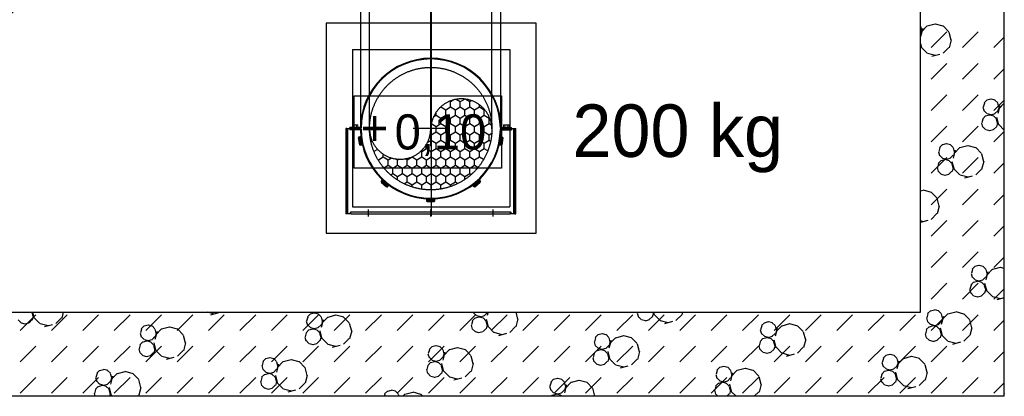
# Model space of a CAD drawing. Header units: millimetres. Extents: x 226749 to 325316, y -44191 to 40236.
# Tile 67 of 164: x 292774 to 295588, y 1660 to 2736. Entities that reach past the tile are written whole.
import ezdxf
from ezdxf.enums import TextEntityAlignment as Align

# ---------------------------------------------------------------- set-up
doc = ezdxf.new("R2010")
doc.units = ezdxf.units.MM
doc.header["$LTSCALE"] = 100
for name, pattern in [('ACAD_ISO10W100', [18.5, 12, -3, 0.5, -3]), ('CENTERX2', [20.32, 12.7, -2.54, 2.54, -2.54]), ('DASHDOT', [25.4, 12.7, -6.35, 0, -6.35]), ('DASHED', [19.05, 12.7, -6.35]), ('S10', [0, 0]), ('SL0', [0, 0]), ('SL2', [1.125, 0.75, -0.125, 0.125, -0.125])]:
    doc.linetypes.add(name, pattern=pattern)
for name, color, linetype in [('_Poujoulat AXIS', 7, 'ACAD_ISO10W100'), ('_Poujoulat CAD Blocks Dimensions', 7, 'Continuous'), ('_Poujoulat Dualinox internal', 1, 'CENTERX2'), ('_Poujoulat Layout Dimensions', 255, 'Continuous'), ('_Poujoulat Notes', 10, 'Continuous'), ('_Poujoulat Support', 42, 'Continuous'), ('CIĘŻAR', 2, 'Continuous'), ('FUNDAMENTY', 6, 'Continuous'), ('K_OSIE', 2, 'DASHDOT'), ('LINIEN', 7, 'Continuous'), ('OPISY', 7, 'Continuous'), ('WYMIARY', 2, 'Continuous')]:
    doc.layers.add(name, color=color, linetype=linetype)
doc.layers.add('_Poujoulat Dualinox external', color=160, linetype='Continuous', lineweight=5)
doc.layers.get('_Poujoulat CAD Blocks Dimensions').off()

# ---------------------------------------------------------------- blocks, each defined once
blk = doc.blocks.new('*U803')
at = {"layer": '_Poujoulat Dualinox internal'}
h = blk.add_hatch(dxfattribs=at)
h.set_pattern_fill('HONEY', color=256, scale=5)
h.set_pattern_definition([(0, (-7420.062, 6199.217), (23.8125, 13.748153), [15.875, -31.75]), (120, (-7420.062, 6199.217), (-23.8125, 13.748153), [15.875, -31.75]), (60, (-7420.062, 6199.217), (5e-08, 27.496307), [-31.75, 15.875])])
h.paths.add_polyline_path([(0, 175, 0.414214), (-175, 0, 0.414214), (0, -175, 0.971277), (0, 0, -1)])
at = {"layer": '_Poujoulat AXIS'}
for p, q in [((0, -50), (0, 50)), ((-50, 0), (50, 0)), ((0, 0), (601, 0))]:
    blk.add_line(p, q, dxfattribs=at)
at = {"layer": '_Poujoulat Dualinox external', "lineweight": -3}
for p, q in [((-0.3, 200), (459.6, 200)), ((-0.3, -200), (459.6, -200))]:
    blk.add_line(p, q, dxfattribs=at)
at = {"layer": '_Poujoulat Dualinox external'}
blk.add_circle((0, 0), 200, dxfattribs=at)
blk.add_ellipse((459.6, 0), major_axis=(0, 200), ratio=0.707108, start_param=3.141593, end_param=6.283185, dxfattribs=at)
at = {"layer": '_Poujoulat Dualinox internal', "lineweight": -3}
for p, q in [((-0.3, 175), (528.1, 175)), ((-0.3, -175), (528.1, -175))]:
    blk.add_line(p, q, dxfattribs=at)
at = {"layer": '_Poujoulat Dualinox internal'}
blk.add_circle((0, 0), 175, dxfattribs=at)
for centre, start, end in [((0, 87.5), 90, 270), ((-2.6, -87.5), 271.6696, 88.3304)]:
    blk.add_arc(centre, 87.5, start, end, dxfattribs=at)
at = {"layer": '_Poujoulat Notes', "flags": 10}
blk.add_attdef('NAZWA', text='', height=50, dxfattribs=at).set_placement((259.3, 120.5), align=Align.MIDDLE)
blk = doc.blocks.new('*U975')
at = {"layer": '_Poujoulat AXIS'}
for p, q in [((-251, 178), (-231, 178)), ((0, -50), (0, 50)), ((-251, 0), (-231, 0)), ((-50, 0), (50, 0)), ((-251, -178), (-231, -178))]:
    blk.add_line(p, q, dxfattribs=at)
at = {"layer": '_Poujoulat Support', "linetype": 'Continuous'}
for p, q in [((0, 243), (-244, 243)), ((-244, 240), (-244, 243)), ((-244, 240), (0, 240)), ((-244, 230), (-244, 240)), ((-244, 237), (0, 237)), ((-240, 230), (-244, 230)), ((-244, 228), (-244, -228)), ((-244, 228), (-238, 228)), ((-240, 240), (-240, 243)), ((-238, 228), (-238, -228)), ((-4, 240), (-4, 243)), ((-1.5, 231), (-3.5, 231)), ((-3.5, 201), (-3.5, 231)), ((-1.5, 227), (-3.5, 227)), ((-1.5, 199), (-1.5, 231)), ((0, 240), (0, 243)), ((0, 240), (0, 204)), ((1.5, 231), (3.5, 231)), ((1.5, 231), (1.5, 199)), ((1.5, 227), (3.5, 227)), ((3.5, 201), (3.5, 231)), ((-47.7, 201.4), (-46.7, 195.5)), ((-26.4, 207.2), (-46.1, 203.7)), ((-45.6, 200.7), (-46.1, 203.7)), ((-45.6, 200.7), (-25.9, 204.2)), ((-45, 197.8), (-45.6, 200.7)), ((-45, 197.8), (-25.3, 201.3)), ((-25.9, 204.2), (-26.4, 207.2)), ((-25.3, 201.3), (-25.9, 204.2)), ((-23, 199.7), (-24.1, 205.5)), ((-3.5, 201), (-1.5, 199)), ((3.5, 201), (1.5, 199)), ((2.3, 207.5), (3.5, 207.5)), ((-153.4, 141.7), (-166.2, 126.4)), ((-151.1, 139.8), (-153.4, 141.7)), ((-146, 138.2), (-150.6, 142)), ((-163.9, 124.5), (-166.2, 126.4)), ((-166, 123.6), (-161.4, 119.8)), ((-163.9, 124.5), (-151.1, 139.8)), ((-161.6, 122.6), (-163.9, 124.5)), ((-161.6, 122.6), (-148.8, 137.9)), ((-148.8, 137.9), (-151.1, 139.8)), ((-208.6, 10), (-208.6, -10)), ((-205.6, 10), (-208.6, 10)), ((-200.6, 12), (-206.6, 12)), ((-205.6, -10), (-205.6, 10)), ((-202.6, 10), (-205.6, 10)), ((-202.6, -10), (-202.6, 10)), ((-205.6, -10), (-208.6, -10)), ((-206.6, -12), (-200.6, -12)), ((-202.6, -10), (-205.6, -10)), ((-163.9, -124.5), (-166.2, -126.4)), ((-166.2, -126.4), (-153.4, -141.7)), ((-161.4, -119.8), (-166, -123.6)), ((-161.6, -122.6), (-163.9, -124.5)), ((-151.1, -139.8), (-163.9, -124.5)), ((-148.8, -137.9), (-161.6, -122.6)), ((-151.1, -139.8), (-153.4, -141.7)), ((-148.8, -137.9), (-151.1, -139.8)), ((-150.6, -142), (-146, -138.2)), ((-46.7, -195.5), (-47.7, -201.4)), ((-45.6, -200.7), (-46.1, -203.7)), ((-46.1, -203.7), (-26.4, -207.2)), ((-45, -197.8), (-45.6, -200.7)), ((-25.9, -204.2), (-45.6, -200.7)), ((-25.3, -201.3), (-45, -197.8)), ((-25.9, -204.2), (-26.4, -207.2)), ((-25.3, -201.3), (-25.9, -204.2)), ((-24.1, -205.5), (-23, -199.7)), ((-3.5, -201), (-1.5, -199)), ((-3.5, -201), (-3.5, -231)), ((-1.5, -231), (-1.5, -199)), ((0, -204), (0, -240)), ((3.5, -201), (1.5, -199)), ((1.5, -199), (1.5, -231)), ((2.3, -224.5), (3.5, -224.5)), ((3.5, -201), (3.5, -231)), ((-244, -228), (-238, -228)), ((-244, -240), (-244, -230)), ((-244, -230), (-240, -230)), ((0, -237), (-244, -237)), ((-244, -240), (-244, -243)), ((-244, -240), (0, -240)), ((-244, -243), (0, -243)), ((-240, -240), (-240, -243)), ((-4, -240), (-4, -243)), ((-1.5, -227), (-3.5, -227)), ((-1.5, -231), (-3.5, -231)), ((0, -240), (0, -243)), ((1.5, -227), (3.5, -227)), ((1.5, -231), (3.5, -231))]:
    blk.add_line(p, q, dxfattribs=at)
at = {"layer": '_Poujoulat Support', "lineweight": 20}
for p, q in [((2.3, 220), (0, 220)), ((2.3, 212), (0, 212)), ((3.5, 210), (3.5, 222)), ((4, 224), (10, 224)), ((4, 208), (4, 224)), ((4, 220), (10, 220)), ((4, 212), (10, 212)), ((4, 208), (10, 208)), ((10, 208), (10, 224)), ((10.5, 210), (10.5, 222)), ((2.3, -212), (0, -212)), ((2.3, -220), (0, -220)), ((3.5, -222), (3.5, -210)), ((4, -208), (10, -208)), ((4, -224), (4, -208)), ((4, -212), (10, -212)), ((4, -220), (10, -220)), ((4, -224), (10, -224)), ((10, -224), (10, -208)), ((10.5, -222), (10.5, -210))]:
    blk.add_line(p, q, dxfattribs=at)
at = {"layer": '_Poujoulat Support', "linetype": 'Continuous'}
for centre, radius, start, end in [((-240, 229), 1, 270, 90), ((0, 0), 201, 90.9977, 269.0023), ((0, 0), 199, 90.4319, 269.5681), ((-46.7, 201.6), 1, 10, 190), ((-25, 205.4), 1, 10, 169.2308), ((-3, 204), 3, 300.0141, 0), ((0, 0), 199, 270.4319, 89.5681), ((0, 0), 201, 270.9977, 89.0023), ((-151.2, 141.2), 1, 50, 209.2308), ((-165.3, 124.4), 1, 63.8462, 230), ((-206.6, 11), 1, 90, 249.2308), ((-206.6, -11), 1, 90, 270), ((-165.3, -124.4), 1, 130, 296.1538), ((-151.2, -141.2), 1, 130, 310), ((-46.7, -201.6), 1, 170, 329.2308), ((-25, -205.4), 1, 170, 350), ((-3, -204), 3, 0, 59.9859), ((-240, -229), 1, 270, 90)]:
    blk.add_arc(centre, radius, start, end, dxfattribs=at)
at = {"layer": '_Poujoulat Support', "lineweight": 20, "extrusion": (0, 0, -1)}
for centre, major_axis, ratio in [((4, 222), (0, 2), 0.25), ((10, 216), (0, -4), 0.125), ((10, 210), (0, -2), 0.25), ((4, -210), (0, 2), 0.25), ((10, -216), (0, -4), 0.125), ((10, -222), (0, -2), 0.25)]:
    blk.add_ellipse(centre, major_axis=major_axis, ratio=ratio, start_param=3.141593, end_param=6.283185, dxfattribs=at)
at = {"layer": '_Poujoulat Support', "lineweight": 20}
for centre, major_axis, ratio in [((4, 216), (0, -4), 0.125), ((4, 210), (0, -2), 0.25), ((10, 222), (0, 2), 0.25), ((4, -216), (0, -4), 0.125), ((4, -222), (0, -2), 0.25), ((10, -210), (0, 2), 0.25)]:
    blk.add_ellipse(centre, major_axis=major_axis, ratio=ratio, start_param=3.141593, end_param=6.283185, dxfattribs=at)
at = {"layer": '_Poujoulat Notes', "flags": 10}
blk.add_attdef('NAZWA', text='', height=50, dxfattribs=at).set_placement((419.1, -1.2), align=Align.MIDDLE)
blk = doc.blocks.new('KOMIN_FUNDAMENT')
at = {"layer": 'FUNDAMENTY', "linetype": 'DASHED', "ltscale": 50}
for p, q in [((120749.5, 75723.1), (121269.5, 75723.1)), ((120749.5, 75723.1), (120749.5, 75203.1)), ((121269.5, 75723.1), (121269.5, 75203.1)), ((120749.5, 75203.1), (121269.5, 75203.1))]:
    blk.add_line(p, q, dxfattribs=at)
blk = doc.blocks.new('MEDCLUMP_ZWC_2778_')
at = {"layer": 'LINIEN', "linetype": 'SL2'}
for p, q in [((151.12, 81.52), (150.56, 81.52)), ((150.84, 80.96), (150.84, 82.08))]:
    blk.add_line(p, q, dxfattribs=at)
at = {"layer": 'LINIEN', "linetype": 'SL0', "flags": 128}
blk.add_lwpolyline([(151.12, 81.24, -1), (150.56, 81.24), (150.56, 81.8, -1), (151.12, 81.8)], format="xyb", close=True, dxfattribs=at)
blk = doc.blocks.new('MEDCLUMP_ZWC_2782_')
at = {"layer": 'LINIEN', "linetype": 'SL2'}
for p, q in [((151.12, 115.12), (150.56, 115.12)), ((150.84, 115.68), (150.84, 114.56))]:
    blk.add_line(p, q, dxfattribs=at)
at = {"layer": 'LINIEN', "linetype": 'SL0', "flags": 128}
blk.add_lwpolyline([(151.12, 115.4, 1), (150.56, 115.4), (150.56, 114.84, 1), (151.12, 114.84)], format="xyb", close=True, dxfattribs=at)
blk = doc.blocks.new('MEDCLUMP_ZWC_2786_')
at = {"layer": 'LINIEN', "linetype": 'SL2'}
for p, q in [((141.56, 115.12), (142.12, 115.12)), ((141.84, 115.68), (141.84, 114.56))]:
    blk.add_line(p, q, dxfattribs=at)
at = {"layer": 'LINIEN', "linetype": 'SL0', "flags": 128}
blk.add_lwpolyline([(141.56, 115.4, -1), (142.12, 115.4), (142.12, 114.84, -1), (141.56, 114.84)], format="xyb", close=True, dxfattribs=at)
blk = doc.blocks.new('MEDCLUMP_SET_2777_')
at = {"layer": 'LINIEN', "linetype": 'SL2'}
for p, q in [((146.34, 80.68), (146.34, 116.68)), ((131.14, 98.32), (161.54, 98.32))]:
    blk.add_line(p, q, dxfattribs=at)
at = {"layer": 'LINIEN', "linetype": 'SL0'}
blk.add_line((139.84, 113.52), (152.84, 113.52), dxfattribs=at)
at = {"layer": 'LINIEN', "linetype": 'SL0', "flags": 128}
for points in [[(139.61, 111.95, 0.285559), (139.84, 112.31), (139.84, 115.92, -0.414214), (140.24, 116.32), (152.44, 116.32, -0.414214), (152.84, 115.92), (152.84, 112.31, 0.28556), (153.06, 111.95)], [(141.76, 80.32), (140.24, 80.32, -0.414214), (139.84, 80.72), (139.84, 84.33, 0.285559), (139.61, 84.69)], [(153.06, 84.69, 0.28556), (152.84, 84.33), (152.84, 80.72, -0.414214), (152.44, 80.32), (147.54, 80.32)]]:
    blk.add_lwpolyline(points, format="xyb", dxfattribs=at)
for points in [[(139.84, 83.12), (145.66, 83.12)], [(147.01, 83.12), (152.84, 83.12)]]:
    blk.add_lwpolyline(points, dxfattribs=at)
for name in ['MEDCLUMP_ZWC_2786_', 'MEDCLUMP_ZWC_2782_', 'MEDCLUMP_ZWC_2778_']:
    blk.add_blockref(name, (0, 0))
blk = doc.blocks.new('MEDCLUMP_SET_2795_')
at = {"layer": 'LINIEN', "linetype": 'SL2'}
for p, q in [((131.27, 100.12), (131.27, 96.52)), ((161.41, 100.12), (161.41, 96.52))]:
    blk.add_line(p, q, dxfattribs=at)
at = {"layer": 'LINIEN', "linetype": 'S10', "flags": 128}
for points in [[(161.23, 95.28, 0.012887), (161.37, 96.05, 0.335209), (161.32, 96.14, -0.35213), (161.21, 96.36, -0.352458), (161.41, 96.52), (161.41, 100.28), (161.41, 100.12, -0.804964), (161.32, 100.5, 0.33414), (161.37, 100.59, 0.860506), (131.31, 100.59, 0.33414), (131.35, 100.5, -0.804955), (131.27, 100.12), (131.27, 96.52, -0.804953), (131.35, 96.14)], [(131.35, 96.14, 0.334138), (131.31, 96.05, 0.77446), (160.58, 93.02)]]:
    blk.add_lwpolyline(points, format="xyb", dxfattribs=at)
at = {"layer": 'LINIEN', "linetype": 'SL0', "flags": 128}
for points in [[(131.27, 96.52), (131.27, 96.32), (131.07, 96.32), (131.07, 100.32), (131.27, 100.32), (131.27, 100.12)], [(161.41, 100.28), (161.61, 100.28), (161.61, 93), (161.41, 93), (161.41, 96.52)]]:
    blk.add_lwpolyline(points, dxfattribs=at)

msp = doc.modelspace()

# ---------------------------------------------------------------- linework, layer by layer
for p, q in [((295588.43, 1660), (295588.43, 16380)), ((295348.43, 1900), (295348.43, 16140)), ((293649.97, 2726.3), (293649.97, 2126.3)), ((294249.97, 2726.3), (293649.97, 2726.3)), ((294249.97, 2126.3), (294249.97, 2726.3)), ((295349.2, 2718.99), (295348.43, 2719.76)), ((295348.96, 2718.07), (295351.97, 2706.82)), ((295355.13, 2710.75), (295349.1, 2688.25)), ((295352.89, 2707.06), (295349.88, 2695.81)), ((295368.4, 2718.43), (295351.93, 2701.96)), ((295390.65, 2723.54), (295368.15, 2717.51)), ((295414.07, 2717.75), (295391.57, 2723.78)), ((295429.87, 2701.96), (295413.4, 2718.43)), ((295349.2, 2696.49), (295348.43, 2695.72)), ((295379.26, 2656.45), (295424.16, 2701.35)), ((295429.62, 2701.04), (295435.65, 2678.54)), ((295436.57, 2678.78), (295430.54, 2656.28)), ((295469.06, 2656.45), (295513.96, 2701.35)), ((295558.86, 2656.45), (295588.43, 2686.02)), ((295348.43, 2668.15), (295351.68, 2656.04)), ((295348.91, 2661.56), (295348.43, 2659.78)), ((295368.4, 2640.49), (295351.93, 2656.96)), ((295429.87, 2656.96), (295413.4, 2640.49)), ((295391.57, 2633.78), (295369.07, 2639.81)), ((295403.68, 2637.03), (295381.18, 2631)), ((295379.26, 2566.65), (295424.16, 2611.55)), ((295469.06, 2566.65), (295513.96, 2611.55)), ((295558.86, 2566.65), (295588.43, 2596.22)), ((295379.26, 2476.84), (295424.16, 2521.75)), ((295469.06, 2476.84), (295513.96, 2521.75)), ((295538.92, 2506.77), (295530.69, 2498.53)), ((295549.93, 2508.87), (295538.67, 2505.85)), ((295562.09, 2506.1), (295550.84, 2509.11)), ((295558.86, 2476.84), (295588.43, 2506.41)), ((295569.66, 2498.54), (295561.42, 2506.77)), ((295527.42, 2486.37), (295530.44, 2475.12)), ((295531.36, 2497.86), (295528.34, 2486.61)), ((295569.41, 2497.62), (295572.42, 2486.37)), ((295575.59, 2490.29), (295569.56, 2467.79)), ((295573.34, 2486.61), (295570.33, 2475.36)), ((295588.43, 2497.56), (295572.38, 2481.5)), ((295527.38, 2452.35), (295524.36, 2441.1)), ((295534.94, 2461.26), (295526.71, 2453.03)), ((295538.92, 2467.8), (295530.69, 2476.04)), ((295545.94, 2463.36), (295534.69, 2460.35)), ((295550.84, 2464.11), (295539.59, 2467.12)), ((295558.11, 2460.59), (295546.86, 2463.6)), ((295561.17, 2466.88), (295549.92, 2463.87)), ((295565.68, 2453.03), (295557.44, 2461.26)), ((295569.66, 2476.03), (295561.42, 2467.8)), ((295565.43, 2452.11), (295568.44, 2440.86)), ((295566.1, 2458.09), (295572.13, 2435.59)), ((295379.26, 2387.04), (295424.16, 2431.94)), ((295469.06, 2387.04), (295513.96, 2431.94)), ((295523.44, 2440.86), (295526.46, 2429.61)), ((295534.94, 2422.29), (295526.71, 2430.53)), ((295546.86, 2418.6), (295535.61, 2421.62)), ((295557.19, 2421.38), (295545.94, 2418.36)), ((295565.68, 2430.53), (295557.44, 2422.29)), ((295569.36, 2441.1), (295566.35, 2429.85)), ((295588.43, 2420.45), (295572.38, 2436.5)), ((295558.86, 2387.04), (295588.43, 2416.61)), ((295404.08, 2370.58), (295401.06, 2359.33)), ((295411.64, 2379.49), (295403.41, 2371.26)), ((295422.65, 2381.59), (295411.4, 2378.57)), ((295434.82, 2378.82), (295423.56, 2381.83)), ((295442.38, 2371.26), (295434.14, 2379.49)), ((295442.13, 2370.34), (295445.15, 2359.09)), ((295461.57, 2370.7), (295445.1, 2354.22)), ((295483.82, 2375.81), (295461.32, 2369.78)), ((295507.24, 2370.02), (295484.74, 2376.05)), ((295523.04, 2354.22), (295506.57, 2370.7)), ((295379.26, 2297.24), (295424.16, 2342.14)), ((295400.15, 2359.09), (295403.16, 2347.84)), ((295411.64, 2340.52), (295403.41, 2348.76)), ((295418.66, 2336.08), (295407.41, 2333.07)), ((295423.56, 2336.83), (295412.31, 2339.84)), ((295430.83, 2333.31), (295419.58, 2336.32)), ((295433.9, 2339.6), (295422.64, 2336.59)), ((295442.38, 2348.76), (295434.14, 2340.52)), ((295448.31, 2363.01), (295442.28, 2340.51)), ((295446.07, 2359.33), (295443.05, 2348.08)), ((295469.06, 2297.24), (295513.96, 2342.14)), ((295522.79, 2353.31), (295528.82, 2330.81)), ((295396.16, 2313.58), (295399.18, 2302.33)), ((295400.1, 2325.08), (295397.08, 2313.82)), ((295407.66, 2333.98), (295399.43, 2325.75)), ((295438.4, 2325.75), (295430.16, 2333.98)), ((295438.15, 2324.83), (295441.16, 2313.58)), ((295438.82, 2330.81), (295444.85, 2308.31)), ((295442.08, 2313.82), (295439.07, 2302.57)), ((295461.57, 2292.75), (295445.1, 2309.22)), ((295523.04, 2309.22), (295506.57, 2292.75)), ((295529.74, 2331.05), (295523.71, 2308.55)), ((295558.86, 2297.24), (295588.43, 2326.81)), ((295407.66, 2295.01), (295399.43, 2303.25)), ((295419.58, 2291.32), (295408.33, 2294.34)), ((295429.91, 2294.1), (295418.66, 2291.08)), ((295438.4, 2303.25), (295430.16, 2295.01)), ((295484.74, 2286.05), (295462.24, 2292.08)), ((295496.86, 2289.3), (295474.36, 2283.27)), ((295379.26, 2207.44), (295424.16, 2252.34)), ((295469.06, 2207.44), (295513.96, 2252.34)), ((295356.54, 2248.53), (295348.43, 2246.35)), ((295379.96, 2242.74), (295357.46, 2248.77)), ((295395.76, 2226.95), (295379.29, 2243.42)), ((295395.51, 2226.03), (295401.54, 2203.53)), ((295558.86, 2207.44), (295588.43, 2237.01)), ((295402.46, 2203.77), (295396.43, 2181.27)), ((295395.76, 2181.95), (295379.29, 2165.47)), ((295369.58, 2162.02), (295348.43, 2156.35)), ((295357.46, 2158.77), (295348.43, 2161.19)), ((295379.26, 2117.63), (295424.16, 2162.53)), ((295469.06, 2117.63), (295513.96, 2162.53)), ((295558.86, 2117.63), (295588.43, 2147.2)), ((293649.97, 2126.3), (294249.97, 2126.3)), ((295379.26, 2027.83), (295424.16, 2072.73)), ((295469.06, 2027.83), (295513.96, 2072.73)), ((295558.86, 2027.83), (295588.43, 2057.4)), ((295504.82, 2031.76), (295496.58, 2023.52)), ((295515.82, 2033.85), (295504.57, 2030.84)), ((295527.99, 2031.08), (295516.74, 2034.1)), ((295535.55, 2023.52), (295527.32, 2031.76)), ((295577, 2028.07), (295554.5, 2022.04)), ((295588.43, 2025.5), (295577.92, 2028.32)), ((295493.32, 2011.35), (295496.33, 2000.1)), ((295497.25, 2022.85), (295494.24, 2011.6)), ((295504.82, 1992.79), (295496.58, 2001.02)), ((295535.55, 2001.02), (295527.32, 1992.79)), ((295535.31, 2022.6), (295538.32, 2011.35)), ((295541.48, 2015.28), (295535.45, 1992.78)), ((295539.24, 2011.6), (295536.23, 2000.35)), ((295554.75, 2022.96), (295538.28, 2006.49)), ((295379.26, 1938.03), (295424.16, 1982.93)), ((295469.06, 1938.03), (295513.96, 1982.93)), ((295493.27, 1977.34), (295490.26, 1966.09)), ((295500.84, 1986.25), (295492.6, 1978.02)), ((295511.84, 1988.35), (295500.59, 1985.33)), ((295516.74, 1989.1), (295505.49, 1992.11)), ((295524.01, 1985.58), (295512.76, 1988.59)), ((295527.07, 1991.87), (295515.82, 1988.85)), ((295531.57, 1978.02), (295523.34, 1986.25)), ((295531.32, 1977.1), (295534.34, 1965.85)), ((295532, 1983.07), (295538.03, 1960.57)), ((295489.34, 1965.85), (295492.35, 1954.6)), ((295500.84, 1947.28), (295492.6, 1955.52)), ((295512.76, 1943.59), (295501.51, 1946.61)), ((295523.09, 1946.36), (295511.84, 1943.35)), ((295531.57, 1955.52), (295523.34, 1947.28)), ((295535.26, 1966.09), (295532.24, 1954.84)), ((295554.75, 1945.02), (295538.28, 1961.49)), ((295577.92, 1938.32), (295555.42, 1944.35)), ((295558.86, 1938.03), (295588.43, 1967.6)), ((295588.43, 1941.14), (295567.53, 1935.54)), ((288398.43, 1900), (295348.43, 1900)), ((288398.43, 1900), (295348.43, 1900)), ((292774.98, 1848.23), (292819.88, 1893.13)), ((292808.53, 1899.75), (292811.54, 1888.5)), ((292812.46, 1888.74), (292809.45, 1877.49)), ((292810.74, 1900), (292815.23, 1883.23)), ((292864.79, 1848.23), (292909.69, 1893.13)), ((292898.52, 1900), (292894.09, 1883.47)), ((292954.59, 1848.23), (292999.49, 1893.13)), ((293044.39, 1848.23), (293089.29, 1893.13)), ((293134.19, 1848.23), (293179.09, 1893.13)), ((293224, 1848.23), (293268.9, 1893.13)), ((293330.14, 1895.07), (293311.75, 1900)), ((293313.8, 1848.23), (293358.7, 1893.13)), ((293342.26, 1898.33), (293319.76, 1892.3)), ((293403.6, 1848.23), (293448.5, 1893.13)), ((293493.4, 1848.23), (293538.3, 1893.13)), ((293583.21, 1848.23), (293628.11, 1893.13)), ((293597.2, 1886.43), (293594.19, 1875.18)), ((293604.77, 1895.34), (293596.53, 1887.1)), ((293615.77, 1897.44), (293604.52, 1894.42)), ((293627.94, 1894.67), (293616.69, 1897.68)), ((293635.5, 1887.11), (293627.27, 1895.34)), ((293635.26, 1886.19), (293638.27, 1874.94)), ((293654.7, 1886.54), (293638.23, 1870.07)), ((293676.95, 1891.66), (293654.45, 1885.63)), ((293673.01, 1848.23), (293717.91, 1893.13)), ((293700.37, 1885.87), (293677.87, 1891.9)), ((293716.17, 1870.07), (293699.7, 1886.54)), ((293762.81, 1848.23), (293807.71, 1893.13)), ((293852.61, 1848.23), (293897.51, 1893.13)), ((293942.42, 1848.23), (293987.32, 1893.13)), ((294032.22, 1848.23), (294077.12, 1893.13)), ((294070.71, 1900), (294071.3, 1897.79)), ((294079.78, 1890.47), (294071.55, 1898.71)), ((294086.8, 1886.03), (294075.55, 1883.02)), ((294091.7, 1886.78), (294080.45, 1889.8)), ((294098.97, 1883.26), (294087.72, 1886.28)), ((294102.03, 1889.56), (294090.78, 1886.54)), ((294110.52, 1898.71), (294102.28, 1890.47)), ((294112.97, 1900), (294110.41, 1890.47)), ((294111.72, 1900), (294111.19, 1898.03)), ((294122.02, 1848.23), (294166.92, 1893.13)), ((294191.81, 1900), (294196.96, 1880.76)), ((294211.82, 1848.23), (294256.72, 1893.13)), ((294301.63, 1848.23), (294346.53, 1893.13)), ((294391.43, 1848.23), (294436.33, 1893.13)), ((294481.23, 1848.23), (294526.13, 1893.13)), ((294539.31, 1897.64), (294542.33, 1886.39)), ((294540.8, 1900), (294540.23, 1897.88)), ((294550.81, 1879.07), (294542.58, 1887.31)), ((294571.03, 1848.23), (294615.94, 1893.13)), ((294581.55, 1887.31), (294573.31, 1879.07)), ((294585.23, 1897.88), (294582.22, 1886.63)), ((294583.68, 1900), (294584.31, 1897.64)), ((294585.96, 1900), (294588, 1892.37)), ((294604.72, 1876.81), (294588.25, 1893.28)), ((294666.19, 1893.28), (294649.72, 1876.81)), ((294660.84, 1848.23), (294705.74, 1893.13)), ((294668.84, 1900), (294666.86, 1892.61)), ((294750.64, 1848.23), (294795.54, 1893.13)), ((294840.44, 1848.23), (294885.34, 1893.13)), ((294930.24, 1848.23), (294975.15, 1893.13)), ((295020.05, 1848.23), (295064.95, 1893.13)), ((295109.85, 1848.23), (295154.75, 1893.13)), ((295199.65, 1848.23), (295244.55, 1893.13)), ((295289.45, 1848.23), (295334.36, 1893.13)), ((295369.98, 1895.57), (295366.96, 1884.32)), ((295377.54, 1904.48), (295369.3, 1896.24)), ((295388.54, 1906.58), (295377.29, 1903.56)), ((295379.26, 1848.23), (295424.16, 1893.13)), ((295400.71, 1903.8), (295389.46, 1906.82)), ((295408.28, 1896.24), (295400.04, 1904.48)), ((295408.03, 1895.33), (295411.04, 1884.08)), ((295414.2, 1888), (295408.17, 1865.5)), ((295427.47, 1895.68), (295411, 1879.21)), ((295449.72, 1900.79), (295427.22, 1894.76)), ((295473.14, 1895.01), (295450.64, 1901.04)), ((295469.06, 1848.23), (295513.96, 1893.13)), ((295488.94, 1879.21), (295472.47, 1895.68)), ((292778.04, 1869.93), (292769.81, 1878.17)), ((292789.96, 1866.25), (292778.71, 1869.26)), ((292800.29, 1869.02), (292789.04, 1866)), ((292808.78, 1878.17), (292800.54, 1869.93)), ((292831.95, 1867.67), (292815.48, 1884.14)), ((292855.12, 1860.97), (292832.62, 1867)), ((292867.24, 1864.22), (292844.74, 1858.19)), ((292893.42, 1884.14), (292876.95, 1867.67)), ((293129.76, 1861.24), (293121.52, 1853)), ((293140.76, 1863.33), (293129.51, 1860.32)), ((293152.93, 1860.56), (293141.68, 1863.58)), ((293160.49, 1853), (293152.26, 1861.24)), ((293225.35, 1851.77), (293202.86, 1857.79)), ((293593.27, 1874.94), (293596.29, 1863.69)), ((293604.77, 1856.37), (293596.53, 1864.61)), ((293635.5, 1864.6), (293627.27, 1856.37)), ((293641.43, 1878.86), (293635.4, 1856.36)), ((293639.19, 1875.18), (293636.18, 1863.93)), ((293715.92, 1869.16), (293721.95, 1846.66)), ((294064.3, 1863.54), (294067.32, 1852.28)), ((294068.24, 1875.03), (294065.22, 1863.78)), ((294075.8, 1883.94), (294067.56, 1875.7)), ((294106.54, 1875.7), (294098.3, 1883.94)), ((294106.29, 1874.78), (294109.3, 1863.53)), ((294106.96, 1880.76), (294112.99, 1858.26)), ((294110.22, 1863.78), (294107.21, 1852.53)), ((294129.71, 1842.71), (294113.24, 1859.18)), ((294191.18, 1859.18), (294174.71, 1842.71)), ((294197.88, 1881), (294191.85, 1858.5)), ((294562.73, 1875.38), (294551.48, 1878.4)), ((294573.06, 1878.15), (294561.81, 1875.14)), ((294627.89, 1870.11), (294605.39, 1876.14)), ((294640.01, 1873.36), (294617.51, 1867.33)), ((294894.96, 1861.47), (294891.95, 1850.21)), ((294902.53, 1870.37), (294894.29, 1862.14)), ((294913.53, 1872.47), (294902.28, 1869.46)), ((294925.7, 1869.7), (294914.45, 1872.71)), ((294933.26, 1862.14), (294925.03, 1870.38)), ((294933.01, 1861.22), (294936.03, 1849.97)), ((294952.46, 1861.58), (294935.98, 1845.11)), ((294974.71, 1866.69), (294952.21, 1860.66)), ((294998.13, 1860.9), (294975.63, 1866.93)), ((295013.93, 1845.11), (294997.45, 1861.58)), ((295373.56, 1858.97), (295365.32, 1850.74)), ((295366.04, 1884.07), (295369.06, 1872.82)), ((295377.54, 1865.51), (295369.3, 1873.74)), ((295384.56, 1861.07), (295373.31, 1858.05)), ((295389.46, 1861.82), (295378.21, 1864.83)), ((295396.73, 1858.3), (295385.48, 1861.31)), ((295399.79, 1864.59), (295388.54, 1861.58)), ((295404.29, 1850.74), (295396.06, 1858.97)), ((295408.28, 1873.74), (295400.04, 1865.51)), ((295411.96, 1884.32), (295408.95, 1873.07)), ((295488.69, 1878.29), (295494.72, 1855.79)), ((295558.86, 1848.23), (295588.43, 1877.8)), ((293118.26, 1840.83), (293121.27, 1829.58)), ((293122.19, 1852.33), (293119.18, 1841.08)), ((293129.76, 1822.27), (293121.52, 1830.5)), ((293160.49, 1830.5), (293152.26, 1822.26)), ((293160.24, 1852.08), (293163.26, 1840.83)), ((293166.42, 1844.75), (293160.39, 1822.25)), ((293164.18, 1841.08), (293161.16, 1829.83)), ((293179.68, 1852.44), (293163.21, 1835.97)), ((293201.94, 1857.55), (293179.44, 1851.52)), ((293241.16, 1835.97), (293224.68, 1852.44)), ((293240.91, 1835.05), (293246.94, 1812.55)), ((293593.22, 1840.92), (293590.21, 1829.67)), ((293600.79, 1849.83), (293592.55, 1841.6)), ((293611.79, 1851.93), (293600.54, 1848.92)), ((293616.69, 1852.68), (293605.44, 1855.69)), ((293623.96, 1849.16), (293612.71, 1852.17)), ((293627.02, 1855.45), (293615.77, 1852.44)), ((293631.52, 1841.6), (293623.29, 1849.83)), ((293631.28, 1840.68), (293634.29, 1829.43)), ((293631.95, 1846.66), (293637.98, 1824.16)), ((293635.21, 1829.67), (293632.19, 1818.42)), ((293722.87, 1846.9), (293716.84, 1824.4)), ((294075.8, 1844.97), (294067.56, 1853.2)), ((294087.72, 1841.28), (294076.47, 1844.29)), ((294098.05, 1844.05), (294086.8, 1841.04)), ((294106.54, 1853.2), (294098.3, 1844.97)), ((294152.88, 1836), (294130.38, 1842.03)), ((294165, 1839.25), (294142.5, 1833.23)), ((294427.51, 1836.27), (294419.28, 1828.03)), ((294438.52, 1838.37), (294427.27, 1835.35)), ((294450.69, 1835.6), (294439.44, 1838.61)), ((294458.25, 1828.04), (294450.01, 1836.27)), ((294499.69, 1832.58), (294477.19, 1826.56)), ((294523.11, 1826.8), (294500.61, 1832.83)), ((294891.03, 1849.97), (294894.04, 1838.72)), ((294902.53, 1831.4), (294894.29, 1839.64)), ((294914.45, 1827.71), (294903.2, 1830.73)), ((294924.78, 1830.49), (294913.53, 1827.47)), ((294933.26, 1839.64), (294925.03, 1831.4)), ((294939.19, 1853.9), (294933.16, 1831.4)), ((294936.95, 1850.21), (294933.93, 1838.96)), ((295013.68, 1844.19), (295019.71, 1821.69)), ((295362.06, 1838.57), (295365.07, 1827.32)), ((295365.99, 1850.06), (295362.98, 1838.81)), ((295404.05, 1849.82), (295407.06, 1838.57)), ((295404.72, 1855.79), (295410.75, 1833.3)), ((295407.98, 1838.81), (295404.97, 1827.56)), ((295427.47, 1817.74), (295411, 1834.21)), ((295488.94, 1834.21), (295472.47, 1817.74)), ((295495.64, 1856.04), (295489.61, 1833.54)), ((292774.98, 1758.42), (292819.88, 1803.32)), ((292864.79, 1758.42), (292909.69, 1803.32)), ((292954.59, 1758.42), (292999.49, 1803.32)), ((293044.39, 1758.42), (293089.29, 1803.32)), ((293118.21, 1806.82), (293115.2, 1795.57)), ((293125.77, 1815.73), (293117.54, 1807.49)), ((293136.78, 1817.83), (293125.53, 1814.81)), ((293141.68, 1818.58), (293130.43, 1821.59)), ((293134.19, 1758.42), (293179.09, 1803.32)), ((293148.95, 1815.06), (293137.7, 1818.07)), ((293152.01, 1821.35), (293140.76, 1818.33)), ((293156.51, 1807.49), (293148.28, 1815.73)), ((293156.26, 1806.58), (293159.28, 1795.33)), ((293156.94, 1812.55), (293162.97, 1790.05)), ((293224, 1758.42), (293268.9, 1803.32)), ((293247.85, 1812.79), (293241.83, 1790.29)), ((293313.8, 1758.42), (293358.7, 1803.32)), ((293403.6, 1758.42), (293448.5, 1803.32)), ((293493.4, 1758.42), (293538.3, 1803.32)), ((293583.21, 1758.42), (293628.11, 1803.32)), ((293589.29, 1829.43), (293592.3, 1818.18)), ((293600.79, 1810.86), (293592.55, 1819.1)), ((293612.71, 1807.17), (293601.46, 1810.19)), ((293623.04, 1809.95), (293611.79, 1806.93)), ((293631.52, 1819.1), (293623.29, 1810.86)), ((293654.7, 1808.6), (293638.23, 1825.07)), ((293677.87, 1801.9), (293655.37, 1807.93)), ((293689.99, 1805.15), (293667.49, 1799.12)), ((293673.01, 1758.42), (293717.91, 1803.32)), ((293716.17, 1825.07), (293699.7, 1808.6)), ((293762.81, 1758.42), (293807.71, 1803.32)), ((293852.61, 1758.42), (293897.51, 1803.32)), ((293942.42, 1758.42), (293987.32, 1803.32)), ((293952.5, 1802.17), (293944.27, 1793.93)), ((293963.5, 1804.26), (293952.25, 1801.25)), ((293975.67, 1801.49), (293964.42, 1804.51)), ((293983.24, 1793.93), (293975, 1802.17)), ((294032.22, 1758.42), (294077.12, 1803.32)), ((294122.02, 1758.42), (294166.92, 1803.32)), ((294211.82, 1758.42), (294256.72, 1803.32)), ((294301.63, 1758.42), (294346.53, 1803.32)), ((294391.43, 1758.42), (294436.33, 1803.32)), ((294416.02, 1815.87), (294419.03, 1804.62)), ((294419.95, 1827.36), (294416.94, 1816.11)), ((294427.51, 1797.3), (294419.28, 1805.54)), ((294458.25, 1805.53), (294450.01, 1797.3)), ((294458, 1827.12), (294461.02, 1815.87)), ((294464.18, 1819.79), (294458.15, 1797.29)), ((294461.94, 1816.11), (294458.92, 1804.86)), ((294477.44, 1827.47), (294460.97, 1811)), ((294481.23, 1758.42), (294526.13, 1803.32)), ((294538.91, 1811), (294522.44, 1827.47)), ((294538.66, 1810.09), (294544.69, 1787.59)), ((294571.03, 1758.42), (294615.94, 1803.32)), ((294660.84, 1758.42), (294705.74, 1803.32)), ((294750.64, 1758.42), (294795.54, 1803.32)), ((294840.44, 1758.42), (294885.34, 1803.32)), ((294887.05, 1804.46), (294890.06, 1793.21)), ((294890.98, 1815.96), (294887.97, 1804.71)), ((294898.55, 1824.87), (294890.31, 1816.63)), ((294909.55, 1826.96), (294898.3, 1823.95)), ((294921.72, 1824.19), (294910.47, 1827.21)), ((294929.28, 1816.63), (294921.05, 1824.87)), ((294929.03, 1815.71), (294932.05, 1804.46)), ((294929.71, 1821.69), (294935.74, 1799.19)), ((294932.97, 1804.71), (294929.95, 1793.46)), ((294930.24, 1758.42), (294975.15, 1803.32)), ((295020.63, 1821.93), (295014.6, 1799.43)), ((295020.05, 1758.42), (295064.95, 1803.32)), ((295109.85, 1758.42), (295154.75, 1803.32)), ((295199.65, 1758.42), (295244.55, 1803.32)), ((295289.45, 1758.42), (295334.36, 1803.32)), ((295373.56, 1820), (295365.32, 1828.24)), ((295385.48, 1816.31), (295374.23, 1819.33)), ((295379.26, 1758.42), (295424.16, 1803.32)), ((295395.81, 1819.08), (295384.56, 1816.07)), ((295404.29, 1828.24), (295396.06, 1820)), ((295450.64, 1811.04), (295428.14, 1817.07)), ((295462.75, 1814.29), (295440.25, 1808.26)), ((295469.06, 1758.42), (295513.96, 1803.32)), ((293114.28, 1795.33), (293117.29, 1784.08)), ((293125.78, 1776.76), (293117.54, 1784.99)), ((293137.7, 1773.07), (293126.45, 1776.08)), ((293148.03, 1775.84), (293136.78, 1772.83)), ((293156.51, 1784.99), (293148.27, 1776.76)), ((293160.2, 1795.57), (293157.18, 1784.32)), ((293179.68, 1774.5), (293163.21, 1790.97)), ((293202.86, 1767.8), (293180.36, 1773.82)), ((293241.16, 1790.97), (293224.68, 1774.5)), ((293941, 1781.76), (293944.02, 1770.51)), ((293944.94, 1793.26), (293941.92, 1782.01)), ((293982.99, 1793.01), (293986, 1781.76)), ((293989.16, 1785.69), (293983.14, 1763.19)), ((293986.92, 1782.01), (293983.91, 1770.76)), ((294002.43, 1793.37), (293985.96, 1776.9)), ((294024.68, 1798.48), (294002.18, 1792.45)), ((294048.1, 1792.7), (294025.6, 1798.72)), ((294063.9, 1776.9), (294047.43, 1793.37)), ((294063.65, 1775.98), (294069.68, 1753.48)), ((294415.97, 1781.85), (294412.95, 1770.6)), ((294423.53, 1790.76), (294415.3, 1782.53)), ((294434.54, 1792.86), (294423.28, 1789.85)), ((294439.44, 1793.61), (294428.18, 1796.62)), ((294446.7, 1790.09), (294435.45, 1793.1)), ((294449.77, 1796.38), (294438.52, 1793.37)), ((294454.27, 1782.53), (294446.03, 1790.76)), ((294454.02, 1781.61), (294457.04, 1770.36)), ((294454.69, 1787.59), (294460.72, 1765.09)), ((294545.61, 1787.83), (294539.58, 1765.33)), ((294898.55, 1785.9), (294890.31, 1794.13)), ((294910.47, 1782.21), (294899.22, 1785.22)), ((294920.8, 1784.98), (294909.55, 1781.96)), ((294929.28, 1794.13), (294921.04, 1785.9)), ((294952.46, 1783.64), (294935.98, 1800.11)), ((294975.63, 1776.93), (294953.13, 1782.96)), ((294987.74, 1780.18), (294965.24, 1774.15)), ((295013.93, 1800.11), (294997.45, 1783.64)), ((295250.26, 1777.2), (295242.02, 1768.96)), ((295261.26, 1779.3), (295250.01, 1776.28)), ((295273.43, 1776.53), (295262.18, 1779.54)), ((295281, 1768.96), (295272.76, 1777.2)), ((295322.44, 1773.51), (295299.94, 1767.49)), ((295345.86, 1767.73), (295323.36, 1773.76)), ((295558.86, 1758.42), (295588.43, 1787.99)), ((293214.98, 1771.05), (293192.48, 1765.02)), ((293465.99, 1747.66), (293469.01, 1736.41)), ((293469.93, 1759.15), (293466.91, 1747.9)), ((293477.49, 1768.06), (293469.25, 1759.83)), ((293488.49, 1770.16), (293477.24, 1767.14)), ((293500.66, 1767.39), (293489.41, 1770.4)), ((293508.23, 1759.83), (293499.99, 1768.06)), ((293507.98, 1758.91), (293510.99, 1747.66)), ((293514.15, 1751.58), (293508.12, 1729.08)), ((293511.91, 1747.9), (293508.9, 1736.65)), ((293527.42, 1759.27), (293510.95, 1742.79)), ((293549.67, 1764.38), (293527.17, 1758.35)), ((293573.09, 1758.59), (293550.59, 1764.62)), ((293588.89, 1742.79), (293572.42, 1759.27)), ((293940.96, 1747.75), (293937.94, 1736.5)), ((293948.52, 1756.66), (293940.28, 1748.42)), ((293952.5, 1763.19), (293944.27, 1771.43)), ((293959.52, 1758.76), (293948.27, 1755.74)), ((293964.42, 1759.51), (293953.17, 1762.52)), ((293971.69, 1755.98), (293960.44, 1759)), ((293974.75, 1762.28), (293963.5, 1759.26)), ((293979.26, 1748.42), (293971.02, 1756.66)), ((293983.24, 1771.43), (293975, 1763.19)), ((293979.01, 1747.51), (293982.02, 1736.25)), ((293979.68, 1753.48), (293985.71, 1730.98)), ((294070.6, 1753.72), (294064.57, 1731.22)), ((294412.04, 1770.36), (294415.05, 1759.11)), ((294423.53, 1751.79), (294415.3, 1760.03)), ((294435.45, 1748.1), (294424.2, 1751.12)), ((294445.78, 1750.87), (294434.53, 1747.86)), ((294454.27, 1760.03), (294446.03, 1751.79)), ((294457.95, 1770.6), (294454.94, 1759.35)), ((294477.44, 1749.53), (294460.97, 1766)), ((294500.61, 1742.83), (294478.11, 1748.86)), ((294512.73, 1746.08), (294490.23, 1740.05)), ((294538.91, 1766), (294522.44, 1749.53)), ((294786.25, 1745.19), (294775, 1742.18)), ((294798.42, 1742.42), (294787.17, 1745.44)), ((295238.76, 1756.8), (295241.78, 1745.54)), ((295242.7, 1768.29), (295239.68, 1757.04)), ((295250.26, 1738.23), (295242.02, 1746.47)), ((295281, 1746.46), (295272.76, 1738.23)), ((295280.75, 1768.05), (295283.76, 1756.8)), ((295286.92, 1760.72), (295280.9, 1738.22)), ((295284.68, 1757.04), (295281.67, 1745.79)), ((295300.19, 1768.4), (295283.72, 1751.93)), ((295361.66, 1751.93), (295345.19, 1768.4)), ((295361.41, 1751.01), (295367.44, 1728.51)), ((292994.91, 1725.05), (292991.9, 1713.8)), ((293002.48, 1733.96), (292994.24, 1725.72)), ((293013.48, 1736.05), (293002.23, 1733.04)), ((293025.65, 1733.28), (293014.4, 1736.3)), ((293033.21, 1725.72), (293024.98, 1733.96)), ((293032.96, 1724.8), (293035.98, 1713.55)), ((293039.14, 1717.47), (293033.11, 1694.97)), ((293052.41, 1725.16), (293035.93, 1708.69)), ((293074.66, 1730.27), (293052.16, 1724.24)), ((293098.08, 1724.49), (293075.58, 1730.52)), ((293113.88, 1708.69), (293097.41, 1725.16)), ((293473.51, 1722.55), (293465.27, 1714.32)), ((293477.49, 1729.09), (293469.25, 1737.33)), ((293484.51, 1724.65), (293473.26, 1721.64)), ((293489.41, 1725.4), (293478.16, 1728.42)), ((293496.68, 1721.88), (293485.43, 1724.9)), ((293499.74, 1728.17), (293488.49, 1725.16)), ((293504.24, 1714.32), (293496.01, 1722.55)), ((293508.23, 1737.33), (293499.99, 1729.09)), ((293504.67, 1719.38), (293510.7, 1696.88)), ((293588.64, 1741.88), (293594.67, 1719.38)), ((293595.59, 1719.62), (293589.56, 1697.12)), ((293937.02, 1736.26), (293940.04, 1725.01)), ((293948.52, 1717.69), (293940.29, 1725.92)), ((293960.44, 1714), (293949.19, 1717.01)), ((293979.26, 1725.92), (293971.02, 1717.69)), ((293982.94, 1736.5), (293979.93, 1725.25)), ((294002.43, 1715.43), (293985.96, 1731.9)), ((294063.9, 1731.9), (294047.43, 1715.43)), ((294763.75, 1722.69), (294766.76, 1711.44)), ((294767.68, 1734.19), (294764.67, 1722.94)), ((294775.25, 1743.1), (294767.01, 1734.86)), ((294805.98, 1734.86), (294797.75, 1743.1)), ((294805.73, 1733.94), (294808.75, 1722.69)), ((294811.91, 1726.62), (294805.88, 1704.12)), ((294809.67, 1722.94), (294806.66, 1711.68)), ((294825.18, 1734.3), (294808.71, 1717.83)), ((294847.43, 1739.41), (294824.93, 1733.38)), ((294870.85, 1733.62), (294848.35, 1739.65)), ((294886.65, 1717.83), (294870.18, 1734.3)), ((294886.4, 1716.91), (294892.43, 1694.41)), ((295238.71, 1722.78), (295235.7, 1711.53)), ((295246.28, 1731.69), (295238.04, 1723.46)), ((295257.28, 1733.79), (295246.03, 1730.77)), ((295262.18, 1734.54), (295250.93, 1737.55)), ((295269.45, 1731.02), (295258.2, 1734.03)), ((295272.51, 1737.31), (295261.26, 1734.3)), ((295277.02, 1723.46), (295268.78, 1731.69)), ((295276.77, 1722.54), (295279.78, 1711.29)), ((295277.44, 1728.52), (295283.47, 1706.02)), ((295368.36, 1728.76), (295362.33, 1706.26)), ((292774.98, 1668.62), (292819.88, 1713.52)), ((292864.79, 1668.62), (292909.69, 1713.52)), ((292954.59, 1668.62), (292999.49, 1713.52)), ((292990.98, 1713.55), (292993.99, 1702.3)), ((293002.48, 1694.99), (292994.24, 1703.22)), ((293009.5, 1690.55), (292998.25, 1687.53)), ((293014.4, 1691.3), (293003.15, 1694.31)), ((293021.67, 1687.78), (293010.42, 1690.79)), ((293024.73, 1694.07), (293013.48, 1691.05)), ((293033.21, 1703.22), (293024.98, 1694.98)), ((293036.9, 1713.8), (293033.88, 1702.55)), ((293044.39, 1668.62), (293089.29, 1713.52)), ((293113.63, 1707.77), (293119.66, 1685.27)), ((293134.19, 1668.62), (293179.09, 1713.52)), ((293224, 1668.62), (293268.9, 1713.52)), ((293313.8, 1668.62), (293358.7, 1713.52)), ((293403.6, 1668.62), (293448.5, 1713.52)), ((293462.01, 1702.15), (293465.03, 1690.9)), ((293465.94, 1713.65), (293462.93, 1702.39)), ((293473.51, 1683.58), (293465.27, 1691.82)), ((293493.4, 1668.62), (293538.3, 1713.52)), ((293504.24, 1691.82), (293496.01, 1683.58)), ((293504, 1713.4), (293507.01, 1702.15)), ((293507.93, 1702.4), (293504.92, 1691.14)), ((293527.42, 1681.32), (293510.95, 1697.79)), ((293588.89, 1697.79), (293572.42, 1681.32)), ((293583.21, 1668.62), (293628.11, 1713.52)), ((293673.01, 1668.62), (293717.91, 1713.52)), ((293762.81, 1668.62), (293807.71, 1713.52)), ((293852.61, 1668.62), (293897.51, 1713.52)), ((293942.42, 1668.62), (293987.32, 1713.52)), ((293970.77, 1716.77), (293959.52, 1713.76)), ((294025.6, 1708.73), (294003.1, 1714.75)), ((294037.72, 1711.97), (294015.22, 1705.95)), ((294032.22, 1668.62), (294077.12, 1713.52)), ((294122.02, 1668.62), (294166.92, 1713.52)), ((294211.82, 1668.62), (294256.72, 1713.52)), ((294292.67, 1700.08), (294289.66, 1688.83)), ((294300.24, 1708.99), (294292, 1700.75)), ((294311.24, 1711.09), (294299.99, 1708.07)), ((294301.63, 1668.62), (294346.53, 1713.52)), ((294323.41, 1708.32), (294312.16, 1711.33)), ((294330.97, 1700.76), (294322.74, 1708.99)), ((294330.72, 1699.84), (294333.74, 1688.59)), ((294336.9, 1692.51), (294330.87, 1670.01)), ((294334.66, 1688.83), (294331.64, 1677.58)), ((294350.16, 1700.19), (294333.69, 1683.72)), ((294372.41, 1705.31), (294349.91, 1699.28)), ((294395.83, 1699.52), (294373.33, 1705.55)), ((294391.43, 1668.62), (294436.33, 1713.52)), ((294411.63, 1683.72), (294395.16, 1700.19)), ((294481.23, 1668.62), (294526.13, 1713.52)), ((294571.03, 1668.62), (294615.94, 1713.52)), ((294660.84, 1668.62), (294705.74, 1713.52)), ((294750.64, 1668.62), (294795.54, 1713.52)), ((294771.27, 1697.59), (294763.03, 1689.35)), ((294775.25, 1704.12), (294767.01, 1712.36)), ((294782.27, 1699.69), (294771.02, 1696.67)), ((294787.17, 1700.43), (294775.92, 1703.45)), ((294794.44, 1696.91), (294783.19, 1699.93)), ((294797.5, 1703.21), (294786.25, 1700.19)), ((294802, 1689.35), (294793.77, 1697.59)), ((294805.98, 1712.36), (294797.75, 1704.12)), ((294802.43, 1694.41), (294808.46, 1671.91)), ((294840.44, 1668.62), (294885.34, 1713.52)), ((294893.35, 1694.65), (294887.32, 1672.15)), ((294930.24, 1668.62), (294975.15, 1713.52)), ((295020.05, 1668.62), (295064.95, 1713.52)), ((295109.85, 1668.62), (295154.75, 1713.52)), ((295199.65, 1668.62), (295244.55, 1713.52)), ((295234.78, 1711.29), (295237.8, 1700.04)), ((295246.28, 1692.72), (295238.04, 1700.96)), ((295258.2, 1689.03), (295246.95, 1692.05)), ((295268.53, 1691.8), (295257.28, 1688.79)), ((295277.01, 1700.96), (295268.78, 1692.72)), ((295280.7, 1711.53), (295277.69, 1700.28)), ((295300.19, 1690.46), (295283.72, 1706.93)), ((295289.45, 1668.62), (295334.36, 1713.52)), ((295323.36, 1683.76), (295300.86, 1689.79)), ((295361.66, 1706.93), (295345.19, 1690.46)), ((295379.26, 1668.62), (295424.16, 1713.52)), ((295469.06, 1668.62), (295513.96, 1713.52)), ((295558.86, 1668.62), (295588.43, 1698.19)), ((292987, 1668.05), (292989.15, 1660)), ((292990.93, 1679.54), (292987.92, 1668.29)), ((292998.5, 1688.45), (292990.26, 1680.21)), ((293029.23, 1680.21), (293021, 1688.45)), ((293028.98, 1679.3), (293032, 1668.05)), ((293029.66, 1685.27), (293035.69, 1662.77)), ((293032.92, 1668.29), (293030.7, 1660)), ((293039.62, 1660), (293035.93, 1663.69)), ((293113.88, 1663.69), (293110.19, 1660)), ((293120.58, 1685.51), (293114.55, 1663.02)), ((293485.43, 1679.9), (293474.18, 1682.91)), ((293495.76, 1682.67), (293484.51, 1679.65)), ((293550.59, 1674.62), (293528.09, 1680.65)), ((293562.71, 1677.87), (293540.21, 1671.84)), ((293817.66, 1665.98), (293816.06, 1660)), ((293825.22, 1674.89), (293816.99, 1666.65)), ((293836.23, 1676.98), (293824.98, 1673.97)), ((293848.39, 1674.21), (293837.14, 1677.23)), ((293855.96, 1666.65), (293847.72, 1674.89)), ((293855.71, 1665.73), (293857.25, 1660)), ((293875.15, 1666.09), (293869.06, 1660)), ((293897.4, 1671.2), (293874.9, 1665.17)), ((293920.82, 1665.42), (293898.32, 1671.45)), ((293926.24, 1660), (293920.15, 1666.09)), ((294288.74, 1688.59), (294291.75, 1677.34)), ((294300.24, 1670.02), (294292, 1678.26)), ((294296.25, 1663.48), (294292.77, 1660)), ((294307.26, 1665.58), (294296.01, 1662.57)), ((294312.16, 1666.33), (294300.91, 1669.34)), ((294319.43, 1662.81), (294308.17, 1665.82)), ((294322.49, 1669.1), (294311.24, 1666.09)), ((294322.24, 1660), (294318.75, 1663.48)), ((294330.97, 1678.26), (294322.74, 1670.02)), ((294411.39, 1682.81), (294417.41, 1660.31)), ((294759.77, 1677.19), (294762.78, 1665.93)), ((294763.7, 1688.68), (294760.69, 1677.43)), ((294769.88, 1660), (294763.03, 1666.85)), ((294802, 1666.85), (294795.15, 1660)), ((294801.75, 1688.43), (294804.77, 1677.18)), ((294805.69, 1677.43), (294802.67, 1666.18)), ((294821.53, 1660), (294808.71, 1672.83)), ((294886.65, 1672.83), (294873.82, 1660)), ((295335.47, 1687.01), (295312.97, 1680.98)), ((295586.5, 1663.62), (295587.46, 1660)), ((295588.43, 1667.66), (295587.41, 1663.86)), ((295588.43, 1660), (282973.43, 1660)), ((295588.43, 1660), (288058.43, 1660)), ((294327.42, 1660.31), (294327.5, 1660)), ((294418.33, 1660.55), (294418.19, 1660))]:
    msp.add_line(p, q)
at = {"ltscale": 6}
for p, q in [((295588.43, 1660), (295588.43, 16380)), ((295348.43, 1900), (295348.43, 16140))]:
    msp.add_line(p, q, dxfattribs=at)
at = {"lineweight": 5}
msp.add_line((292023.43, 1900), (295348.43, 1900), dxfattribs=at)
at = {"layer": '_Poujoulat Dualinox external'}
for p, q in [((293748.93, 3158), (293748.93, 2425)), ((294148.93, 3158), (294148.93, 2425))]:
    msp.add_line(p, q, dxfattribs=at)
at = {"layer": 'K_OSIE', "ltscale": 25}
msp.add_line((293950.93, 2175), (293950.93, 7242), dxfattribs=at)
at = {"layer": 'OPISY', "color": 1}
msp.add_lwpolyline([(293730.23, 2519.05), (294151.45, 2519.05), (294151.45, 2312.1), (293730.23, 2312.1)], close=True, dxfattribs=at)

# ---------------------------------------------------------------- block references
at = {"xscale": 25, "yscale": 25, "zscale": 25, "rotation": 180}
for name in ['MEDCLUMP_SET_2777_', 'MEDCLUMP_SET_2795_']:
    msp.add_blockref(name, (296147.86, 5487.84), dxfattribs=at)
at = {"layer": '_Poujoulat CAD Blocks Dimensions', "rotation": 90}
msp.add_blockref('*U975', (293948.93, 2425), dxfattribs=at)
at = {"layer": '_Poujoulat Layout Dimensions', "rotation": 90}
msp.add_blockref('*U803', (293948.93, 2425), dxfattribs=at)
at = {"layer": 'FUNDAMENTY', "xscale": 0.8653846, "yscale": 0.8653846, "zscale": 0.8653846}
msp.add_blockref('KOMIN_FUNDAMENT', (189230.18, -62878.31), dxfattribs=at)

# ---------------------------------------------------------------- texts
at = {"layer": 'CIĘŻAR'}
msp.add_text('200 kg', height=150, dxfattribs=at).set_placement((294654.92, 2419.09), align=Align.MIDDLE_CENTER)
at = {"layer": 'WYMIARY', "color": 7}
for s, p in [('+', (293788.26, 2426.93)), ('0,10', (293976.56, 2415.58))]:
    msp.add_text(s, height=100.5, dxfattribs=at).set_placement(p, align=Align.MIDDLE_CENTER)

doc.saveas('drawing.dxf')
